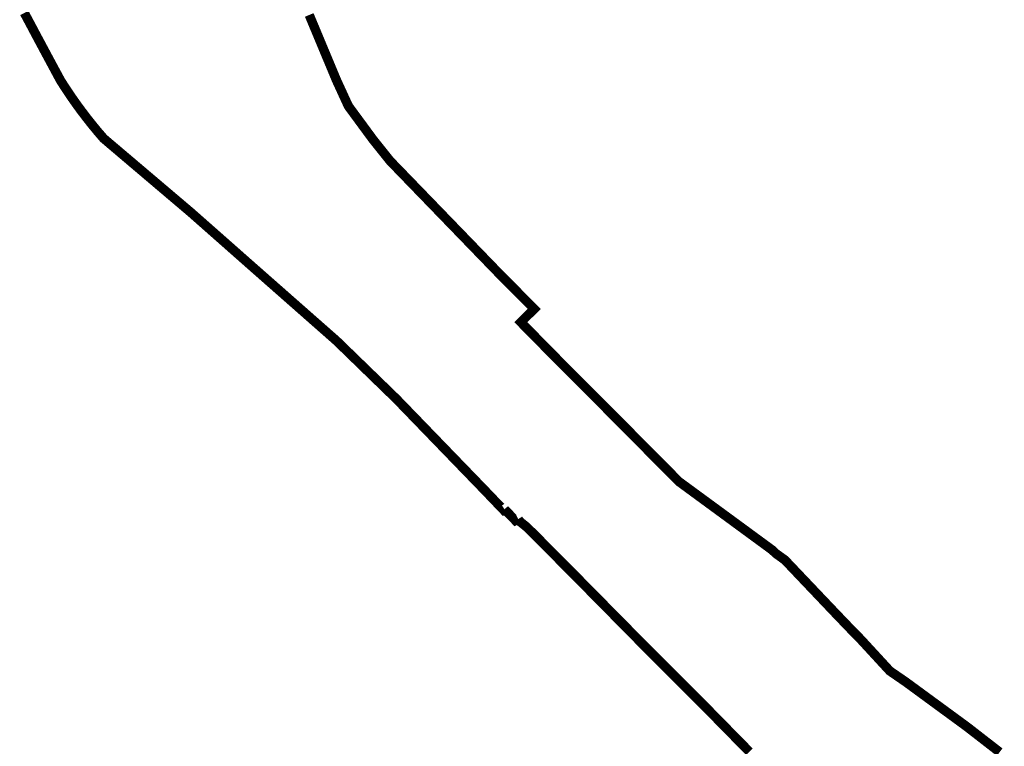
# Model space of a CAD drawing. Header units: metres. Extents: x 166223 to 168265, y 440780 to 445796.
# Tile 9 of 11: x 167022 to 167233, y 444543 to 444699. Entities that reach past the tile are written whole.
import ezdxf

# ---------------------------------------------------------------- set-up
doc = ezdxf.new("R2010")
doc.units = ezdxf.units.M
doc.header["$LTSCALE"] = 20
doc.layers.add('Beheergrens', color=10, linetype='Continuous')

msp = doc.modelspace()

# ---------------------------------------------------------------- linework, layer by layer
at = {"layer": 'Beheergrens', "const_width": 2}
for points in [[(167023.0225413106, 444700.0201312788), (167023.3318627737, 444699.4384222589), (167023.4980702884, 444699.1258528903), (167023.909905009, 444698.3523821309), (167024.2215004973, 444697.7669897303), (167024.4551448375, 444697.3280436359), (167024.7621187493, 444696.7500411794), (167025.0564811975, 444696.1951099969), (167025.3489999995, 444695.6450000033), (167025.5225339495, 444695.32133542), (167025.9239650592, 444694.5715025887), (167026.1874597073, 444694.0791687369), (167026.4006047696, 444693.6811045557), (167026.722347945, 444693.0802281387), (167027.0538565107, 444692.461125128), (167027.3244087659, 444691.9558600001), (167027.3323504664, 444691.9410286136), (167027.647023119, 444691.3533672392), (167027.9640969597, 444690.7612215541), (167028.0440000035, 444690.6120000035), (167028.2452879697, 444690.2389750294), (167028.4399278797, 444689.8782701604), (167028.4554959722, 444689.849419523), (167028.9393281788, 444688.9527861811), (167029.2612499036, 444688.3562037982), (167029.5477165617, 444687.8253264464), (167029.9347965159, 444687.1080608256), (167030.3295595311, 444686.376538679), (167030.6108294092, 444685.8553268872), (167030.7550000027, 444685.5879999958), (167031.0121244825, 444685.1863351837), (167031.3498367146, 444684.6587808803), (167031.6805316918, 444684.1421885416), (167031.800999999, 444683.9539999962), (167031.8542766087, 444683.8742827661), (167032.1739431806, 444683.395969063), (167032.2683110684, 444683.2547673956), (167032.5482510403, 444682.8358962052), (167032.8790000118, 444682.3410000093), (167033.0400888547, 444682.1103138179)], [(167129.370638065, 444633.8075613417), (167129.5065423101, 444633.9416948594), (167129.7862523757, 444634.2177604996), (167130.0640547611, 444634.4926649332), (167130.1100352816, 444634.5382511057), (167130.1588515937, 444634.5866487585), (167130.2148646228, 444634.642181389), (167130.2557265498, 444634.6826928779), (167130.3143174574, 444634.7407812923), (167130.3758728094, 444634.8018087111), (167130.4432701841, 444634.8686280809), (167130.4854970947, 444634.91049283), (167130.5477194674, 444634.9721815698), (167130.6970440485, 444635.1202254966), (167130.9946852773, 444635.4153140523), (167131.1710856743, 444635.590201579), (167131.4145615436, 444635.8315893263), (167131.7291721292, 444636.143501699), (167131.9757954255, 444636.3880098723), (167132.1628977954, 444636.5735075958), (167132.2340000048, 444636.6440000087), (167132.1521235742, 444636.7266033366), (167132.0783776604, 444636.801003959), (167131.1820514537, 444637.7052877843), (167130.8040181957, 444638.0866772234), (167130.4366493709, 444638.4573075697), (167130.3708319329, 444638.5237093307), (167129.8215825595, 444639.0778349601), (167129.4777110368, 444639.4247593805), (167129.116840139, 444639.7888340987), (167128.7837378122, 444640.12489371), (167128.5716641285, 444640.3388501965), (167128.2476123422, 444640.6657789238), (167127.8603422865, 444641.0564871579), (167127.3968464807, 444641.5240978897), (167127.1386237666, 444641.7846131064), (167126.9529026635, 444641.9719830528), (167126.3339487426, 444642.5964320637), (167125.9599306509, 444642.9737706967), (167125.6991436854, 444643.2368729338), (167125.4066777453, 444643.5319353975), (167124.8838740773, 444644.0593805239), (167124.5822644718, 444644.3636678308), (167124.2920736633, 444644.660516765), (167123.8987836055, 444645.0667456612), (167123.3404345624, 444645.6434638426), (167122.857342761, 444646.1424488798), (167122.470832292, 444646.5416751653), (167122.2131586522, 444646.8078260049), (167121.6875666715, 444647.3507018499), (167121.2796458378, 444647.7720387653), (167120.8918127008, 444648.1726303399), (167120.522533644, 444648.55405901), (167119.8668291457, 444649.2313367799), (167119.3846809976, 444649.7293480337), (167118.9650016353, 444650.162835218), (167118.4961726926, 444650.6470890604), (167118.0389781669, 444651.1193252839), (167117.7560812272, 444651.411529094), (167117.5455666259, 444651.6289692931), (167117.0499801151, 444652.1408598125), (167116.6561694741, 444652.5476261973), (167116.3069541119, 444652.9083301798), (167116.1724207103, 444653.0472895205), (167115.6045885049, 444653.6338025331), (167115.3009724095, 444653.9474075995), (167114.8876038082, 444654.3743770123), (167114.6721810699, 444654.5968876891), (167114.654333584, 444654.6153223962), (167114.2347867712, 444655.0486733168), (167113.9273238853, 444655.3662524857), (167113.5599248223, 444655.7457398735), (167113.3418474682, 444655.9709925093), (167112.8875490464, 444656.4402384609), (167112.5924088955, 444656.7450894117), (167112.2565747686, 444657.0919733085), (167112.0604412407, 444657.2945601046), (167111.5949922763, 444657.7753234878), (167111.2347955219, 444658.1473715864), (167110.9165393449, 444658.4760991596), (167110.491534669, 444658.9150865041), (167110.1562861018, 444659.2613644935), (167109.8501837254, 444659.5775373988), (167109.5875984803, 444659.8487614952), (167109.1188406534, 444660.3329411), (167108.7764908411, 444660.6865539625), (167108.4730767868, 444660.9999501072), (167108.2238720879, 444661.2573534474), (167107.7793758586, 444661.7164732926), (167107.7480890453, 444661.7487894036), (167107.3781930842, 444662.1308516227), (167107.0095319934, 444662.5116383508), (167106.9865296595, 444662.535396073), (167106.6703889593, 444662.8619384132), (167106.2402938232, 444663.3061829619), (167105.9509706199, 444663.6050238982), (167105.6401806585, 444663.9260385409), (167105.3733777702, 444664.2016189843), (167104.7836322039, 444664.8107666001), (167104.4241725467, 444665.1820521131), (167104.1091632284, 444665.5074249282), (167103.8205563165, 444665.8055267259), (167103.4774266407, 444666.1599450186), (167102.8705342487, 444666.786803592), (167102.4934478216, 444667.1762957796), (167102.1779752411, 444667.5021470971), (167101.9175190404, 444667.7711720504), (167101.547776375, 444668.1530788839), (167101.3610000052, 444668.3460000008), (167101.1640606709, 444668.5920930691), (167100.9402187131, 444668.8718033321), (167100.7112086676, 444669.1579715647), (167100.5586240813, 444669.348639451), (167100.3753142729, 444669.5777012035), (167100.1876166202, 444669.8122459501), (167099.9472459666, 444670.1126102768), (167099.7373444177, 444670.3749007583), (167099.5483560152, 444670.6110584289), (167099.5460323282, 444670.6139620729), (167099.4273165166, 444670.7623079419), (167099.2905848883, 444670.9331661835), (167099.1189443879, 444671.147646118), (167098.9555687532, 444671.3517983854), (167098.9505692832, 444671.3580456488), (167098.7601757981, 444671.5959591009), (167098.5745685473, 444671.8276305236), (167098.4649112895, 444671.9646963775), (167098.308634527, 444672.1600341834), (167098.2581444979, 444672.2231440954), (167098.146834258, 444672.3623833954), (167098.0064881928, 444672.5377581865), (167097.8467778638, 444672.73733031), (167097.7190000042, 444672.8969999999), (167097.6210471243, 444673.0300498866), (167097.5458772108, 444673.132155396), (167097.427277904, 444673.2932531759), (167097.2938030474, 444673.4745555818), (167097.1868464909, 444673.6198374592), (167097.161483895, 444673.6542881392), (167097.0593171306, 444673.7930606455), (167096.9286720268, 444673.9705150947), (167096.8144507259, 444674.1256612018), (167096.7059439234, 444674.2730453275), (167096.5796465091, 444674.4445943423), (167096.4682988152, 444674.5958372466), (167096.3152500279, 444674.8037224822), (167096.0992181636, 444675.097157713), (167095.9789848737, 444675.2604711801), (167095.8474989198, 444675.4390692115), (167095.7306554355, 444675.5977783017), (167095.4956852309, 444675.9169394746), (167095.370713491, 444676.0866892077), (167095.2168894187, 444676.2956292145), (167095.075359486, 444676.4878700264), (167094.8875301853, 444676.7429994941), (167094.7617078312, 444676.9139046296), (167094.5658248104, 444677.1799735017), (167094.3547831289, 444677.466632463), (167094.1875670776, 444677.6937628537), (167094.0233918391, 444677.9167628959), (167093.7972751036, 444678.2238983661), (167093.6499979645, 444678.4239456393), (167093.505394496, 444678.6203612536), (167093.349263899, 444678.8324342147), (167093.0621398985, 444679.2224361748), (167092.8814482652, 444679.4678705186), (167092.7146738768, 444679.6944009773), (167092.5688708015, 444679.8924460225), (167092.4330000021, 444680.0770000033), (167092.3530633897, 444680.2506831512), (167092.3041766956, 444680.3568810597), (167092.1583638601, 444680.6736342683), (167092.0286407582, 444680.9554352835), (167091.8667381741, 444681.3071406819), (167091.7278648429, 444681.6088190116), (167091.5902354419, 444681.9077951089), (167091.4867863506, 444682.1325203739), (167091.411710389, 444682.2958073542), (167091.2396848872, 444682.669450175), (167091.0894082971, 444682.9957649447), (167090.9569490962, 444683.283513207), (167090.8524480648, 444683.5105264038), (167090.7511919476, 444683.7304910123), (167090.6119659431, 444684.0329397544), (167090.4556263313, 444684.3725655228), (167090.3280680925, 444684.6496678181), (167090.3089730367, 444684.6911491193), (167090.1827927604, 444684.9652579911), (167090.0267307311, 444685.3042807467), (167089.9149999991, 444685.5470000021), (167089.79348341, 444685.8398037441), (167089.7895532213, 444685.8492738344), (167089.7148847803, 444686.0258936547), (167089.6559475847, 444686.1669306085), (167089.5534048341, 444686.412315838), (167089.4291060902, 444686.7097632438), (167089.3343186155, 444686.936590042), (167089.1247829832, 444687.4380096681), (167089.0082982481, 444687.7167580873), (167088.8811251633, 444688.0210837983), (167088.7866746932, 444688.2471041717), (167088.6498417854, 444688.5745458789), (167088.5056328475, 444688.9196384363), (167088.3873105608, 444689.2027841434), (167088.2955406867, 444689.4223898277), (167088.1832876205, 444689.6910118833), (167088.0580025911, 444689.9908194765), (167087.9491463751, 444690.2513128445), (167087.8545949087, 444690.4775748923), (167087.7436651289, 444690.7430303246), (167087.6262786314, 444691.023936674), (167087.5081841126, 444691.3065373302), (167087.3791655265, 444691.6152801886), (167087.3733746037, 444691.6291379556), (167087.2831725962, 444691.8449926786), (167087.1855698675, 444692.0785573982), (167087.0661184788, 444692.3644062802), (167086.9528290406, 444692.6355095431), (167086.8891288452, 444692.7879450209), (167086.7816725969, 444693.0450893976), (167086.6500240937, 444693.3601261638), (167086.5385381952, 444693.6269135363), (167086.4440458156, 444693.8530351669), (167086.3341027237, 444694.1161305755), (167086.2121480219, 444694.4079699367), (167086.101269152, 444694.6733046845), (167086.0437243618, 444694.8110101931), (167086.0004130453, 444694.9146553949), (167085.8138572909, 444695.361088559), (167085.670357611, 444695.7044873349), (167085.5308793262, 444696.0382628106), (167085.4305965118, 444696.278242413), (167085.2973471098, 444696.5971119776), (167085.1597310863, 444696.926431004), (167085.0729603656, 444697.1340757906), (167084.973318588, 444697.3725213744), (167084.8663853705, 444697.6284155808), (167084.7416156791, 444697.926992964), (167084.6350781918, 444698.1819401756), (167084.5294600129, 444698.4346874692), (167084.3615415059, 444698.8365211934), (167084.2493986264, 444699.1048822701), (167084.125589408, 444699.4011612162), (167084.0467594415, 444699.5898035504)], [(167033.0403097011, 444682.1099975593), (167033.0656645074, 444682.0736883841), (167033.0875438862, 444682.0423561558), (167033.0893319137, 444682.039795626), (167033.1223250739, 444681.9925480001), (167033.1585515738, 444681.9406700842), (167033.1929664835, 444681.8913864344), (167033.2278954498, 444681.841366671), (167033.2360861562, 444681.8296371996), (167033.2542181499, 444681.8036714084), (167033.2880023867, 444681.7552909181), (167033.3190147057, 444681.7108799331), (167033.356169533, 444681.6576726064), (167033.3794622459, 444681.6243164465), (167033.5987033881, 444681.3103536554), (167033.9900000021, 444680.7499999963), (167034.4322627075, 444680.1427601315), (167034.6328379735, 444679.8673643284), (167034.9338875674, 444679.4540142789), (167035.1319999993, 444679.1820000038), (167035.6362865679, 444678.5179224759), (167035.8818415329, 444678.19455963), (167035.9814687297, 444678.0633640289), (167036.3060000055, 444677.6360000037), (167036.6392064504, 444677.2150639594), (167036.9288342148, 444676.849180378), (167037.1947259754, 444676.5132822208), (167037.3855103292, 444676.2722664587), (167037.3938254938, 444676.2617619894), (167037.5100000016, 444676.1150000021), (167037.6932486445, 444675.892695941), (167037.9745755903, 444675.5514103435), (167038.219610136, 444675.2541520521), (167038.3008712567, 444675.1555719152), (167038.6250828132, 444674.7622617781), (167038.743999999, 444674.6180000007), (167038.9318352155, 444674.3992552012), (167039.2833192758, 444673.9899319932), (167039.5834008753, 444673.6404698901), (167040.0080000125, 444673.1460000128), (167040.5077646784, 444672.7222940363), (167041.1620745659, 444672.1675629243), (167041.7140256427, 444671.6996127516), (167042.3951487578, 444671.1221490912), (167042.9030101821, 444670.6915785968), (167043.3844769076, 444670.2833858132), (167043.8256195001, 444669.9093802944), (167044.3049534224, 444669.502995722), (167044.5773941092, 444669.2720175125), (167045.1500514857, 444668.7865123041), (167045.6768621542, 444668.339876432), (167046.1699998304, 444667.9217888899), (167046.7147140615, 444667.4599741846), (167047.168614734, 444667.0751522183), (167047.6247324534, 444666.6884506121), (167048.2406838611, 444666.1662402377), (167049.2250350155, 444665.3316965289), (167049.7288394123, 444664.9045656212), (167050.2760220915, 444664.4406581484), (167050.8062626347, 444663.9911143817), (167051.4307894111, 444663.4616337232), (167051.9675139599, 444663.0065927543), (167052.5584092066, 444662.5056252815), (167052.9646231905, 444662.1612326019), (167052.9715671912, 444662.1553454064), (167053.3928820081, 444661.7981500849), (167053.812858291, 444661.4420895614), (167054.3307592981, 444661.0030074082), (167054.7222909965, 444660.6710625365), (167055.1203481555, 444660.3335853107), (167055.48523378, 444660.0242312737), (167055.5539196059, 444659.9659986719), (167055.9047928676, 444659.6685244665), (167056.287330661, 444659.3442047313), (167056.936620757, 444658.7937294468), (167057.5473437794, 444658.2759517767), (167058.0331189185, 444657.8641062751), (167058.5082867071, 444657.4612538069), (167058.7150000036, 444657.2859999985), (167058.9184693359, 444657.1064804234), (167059.4488937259, 444656.638490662), (167059.9259378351, 444656.2175979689), (167060.3701648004, 444655.8256595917), (167060.8038904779, 444655.4429864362), (167061.2610280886, 444655.0396570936), (167061.7085366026, 444654.6448234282), (167062.1306665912, 444654.2723810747), (167062.4973360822, 444653.9488711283), (167062.8694759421, 444653.6205347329), (167062.8705152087, 444653.6196177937), (167063.2168939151, 444653.3140102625), (167063.8361423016, 444652.7676516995), (167064.3771782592, 444652.2902994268), (167064.8622090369, 444651.8623601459), (167065.2571025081, 444651.5139483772), (167065.8357676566, 444651.0033961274), (167066.4214353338, 444650.4866656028), (167066.9247318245, 444650.0426106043), (167067.347735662, 444649.6693972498), (167067.7200944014, 444649.3408677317), (167067.7226106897, 444649.3386476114), (167068.3510487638, 444648.7841810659), (167068.864189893, 444648.3314402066), (167069.2573323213, 444647.9845733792), (167069.6954339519, 444647.5980393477), (167070.4054827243, 444646.9715812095), (167070.9957485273, 444646.4508071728), (167071.4242277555, 444646.0727696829), (167071.7341275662, 444645.7993521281), (167072.0540623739, 444645.5170707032), (167072.1859412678, 444645.4009334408), (167072.264000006, 444645.3320000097), (167072.3666955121, 444645.2416116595), (167072.4827252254, 444645.1394870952), (167072.5736878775, 444645.0594255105), (167072.6368462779, 444645.0038360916), (167072.727272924, 444644.9242463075), (167073.8036508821, 444643.9768628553), (167074.532525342, 444643.3353376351), (167074.9249010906, 444642.9899846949), (167075.4818433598, 444642.4997870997), (167075.967017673, 444642.0727566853), (167076.474331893, 444641.6262396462), (167076.8742892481, 444641.2742136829), (167077.3471652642, 444640.8580077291), (167077.7106669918, 444640.5380685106), (167077.9774003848, 444640.303300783), (167079.0307947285, 444639.3761465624), (167079.6957830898, 444638.7908512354), (167080.4639470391, 444638.114745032), (167080.913705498, 444637.7188862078), (167081.562591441, 444637.1477635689), (167082.2421883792, 444636.5496103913), (167082.877952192, 444635.9900373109), (167083.5154257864, 444635.4289593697), (167084.1201783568, 444634.8966811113), (167084.7747941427, 444634.320515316), (167085.200179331, 444633.9461088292), (167085.8078426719, 444633.4112686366), (167086.263840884, 444633.0099178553), (167086.506445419, 444632.7963873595), (167087.0656476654, 444632.3042005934), (167087.7584362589, 444631.6944366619), (167088.407691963, 444631.1229885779), (167088.8218955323, 444630.7584236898), (167089.7418425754, 444629.948724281), (167089.9040000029, 444629.8060000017), (167090.3403067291, 444629.3826822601), (167090.873940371, 444628.8649350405), (167091.3457576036, 444628.407163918), (167091.3629965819, 444628.3904381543), (167091.8544456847, 444627.9136196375), (167092.4128220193, 444627.3718663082), (167092.9303324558, 444626.8697623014), (167093.4991333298, 444626.3178947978), (167093.5113121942, 444626.3060785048), (167093.7648044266, 444626.060132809), (167094.1693394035, 444625.6676409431), (167094.5979785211, 444625.2517625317), (167094.9530580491, 444624.9072538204), (167095.4061355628, 444624.467664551), (167095.6915906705, 444624.1907075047), (167096.1838512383, 444623.7131016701), (167096.7099811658, 444623.2026347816), (167097.1242813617, 444622.8006684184), (167097.5718423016, 444622.3664314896), (167098.0486182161, 444621.9038493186), (167098.4183916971, 444621.5450841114), (167098.7938638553, 444621.1807898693), (167099.3158765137, 444620.6743176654), (167099.8561217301, 444620.1501556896), (167100.3098078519, 444619.7099759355), (167100.6468069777, 444619.383009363), (167101.2643025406, 444618.7838968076), (167101.7306401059, 444618.3314422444), (167102.4603784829, 444617.6234283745), (167102.7019999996, 444617.3889999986), (167102.8884328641, 444617.1963566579), (167103.2512551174, 444616.8214480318), (167103.6083192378, 444616.4524893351), (167104.2600683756, 444615.7790290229), (167104.788274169, 444615.2332275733), (167105.414495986, 444614.586144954), (167105.9585695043, 444614.0239471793), (167106.4383445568, 444613.5281897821), (167106.5228597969, 444613.4408591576), (167106.8749330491, 444613.0770575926), (167107.2785097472, 444612.6600368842), (167107.6888036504, 444612.2360752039), (167108.1235379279, 444611.7868589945), (167108.4804102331, 444611.4180985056), (167108.7908978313, 444611.0972678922), (167109.3143057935, 444610.5564241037), (167109.7418740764, 444610.1146126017), (167110.1829419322, 444609.658851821), (167110.5657251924, 444609.2633172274), (167110.9097373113, 444608.9078453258), (167111.827254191, 444607.9597639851), (167112.5282025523, 444607.2354655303), (167113.0948597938, 444606.6499317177), (167113.7255597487, 444605.9982217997), (167114.4935583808, 444605.2046394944), (167115.1435799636, 444604.5329642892), (167115.4822815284, 444604.1829798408), (167116.0106803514, 444603.6369789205), (167116.5122079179, 444603.1187443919), (167117.3322202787, 444602.2714156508), (167117.9512121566, 444601.6318038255), (167118.5952198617, 444600.9663428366), (167119.0440930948, 444600.5025166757), (167119.5373677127, 444599.9928100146), (167120.1238580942, 444599.386782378), (167120.7579492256, 444598.7315683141), (167121.269137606, 444598.2033511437), (167121.5840000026, 444597.8780000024), (167124.1148326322, 444595.2353422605), (167124.3869057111, 444594.9512479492), (167125.1749656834, 444594.128362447), (167125.3150708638, 444593.9820678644), (167125.6890500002, 444593.5919000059), (167125.8938774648, 444593.7256960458)], [(167129.5064999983, 444633.9417000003), (167129.3706, 444633.807599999), (167137.4272999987, 444625.6270000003), (167145.7195000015, 444617.3332000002), (167149.7439991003, 444613.2775588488)], [(167221.4754591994, 444549.7173862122), (167221.416972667, 444549.7602324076), (167221.3605551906, 444549.8015628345), (167221.2801755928, 444549.8604474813), (167220.5984318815, 444550.3598806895), (167220.1439332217, 444550.6928382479), (167219.920878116, 444550.8562444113), (167219.180438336, 444551.3986772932), (167218.7115849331, 444551.7421508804), (167218.1839700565, 444552.1286720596), (167217.6880284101, 444552.4919900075), (167216.7276172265, 444553.1955700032), (167216.2010625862, 444553.5813144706), (167215.5317579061, 444554.0716350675), (167215.1651324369, 444554.3402182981), (167214.5747903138, 444554.7726923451), (167213.8553137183, 444555.2997679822), (167213.3078770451, 444555.7008102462), (167212.870236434, 444556.0214179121), (167212.2930688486, 444556.4442405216), (167211.8170000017, 444556.7930000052), (167211.6845508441, 444556.8838938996), (167210.9823463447, 444557.3657852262), (167210.4764491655, 444557.7129596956), (167210.0976600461, 444557.9729056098), (167209.7086787, 444558.2398459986), (167209.3382131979, 444558.4940797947), (167209.0864640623, 444558.6668438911), (167208.8049999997, 444558.8600000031), (167208.5970230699, 444559.0026438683), (167208.4230000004, 444559.1220000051), (167208.3555172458, 444559.1953793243), (167208.2618979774, 444559.2971789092), (167208.1844218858, 444559.3814247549), (167208.0110000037, 444559.570000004), (167207.645000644, 444559.9672584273), (167207.2297282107, 444560.4179982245), (167206.7486587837, 444560.9401545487), (167206.3596740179, 444561.3623615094), (167206.3488969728, 444561.3740589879), (167205.9580533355, 444561.7982835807), (167205.3942540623, 444562.4102355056), (167205.0646964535, 444562.7679397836), (167204.5203209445, 444563.3588089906), (167204.1342982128, 444563.7778009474), (167203.901868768, 444564.030081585), (167203.5138661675, 444564.4512225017), (167203.1432503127, 444564.8534917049), (167202.7534234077, 444565.2766127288), (167202.5120697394, 444565.5385797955), (167202.5101261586, 444565.5406893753), (167202.1449999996, 444565.9369999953), (167201.5410000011, 444566.5540000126), (167200.8753476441, 444567.2335400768), (167200.3807968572, 444567.7384088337), (167199.9070000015, 444568.2230000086), (167199.4619909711, 444568.6874162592), (167199.0287125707, 444569.1395903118), (167198.5946130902, 444569.592621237), (167198.3696608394, 444569.8273838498), (167198.0911810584, 444570.1180083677), (167197.9073638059, 444570.3098420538), (167197.1983081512, 444571.0498202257), (167196.8370060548, 444571.4268790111), (167196.499822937, 444571.7798077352), (167196.2285366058, 444572.0651278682), (167195.9475251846, 444572.3606761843), (167195.6303639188, 444572.6942443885), (167195.3217364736, 444573.0188373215), (167195.0099251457, 444573.3467788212), (167194.3292727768, 444574.0626417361), (167193.8536283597, 444574.5628915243), (167193.5216085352, 444574.9120869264), (167193.2107935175, 444575.238980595), (167192.7769303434, 444575.6952877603), (167192.2540247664, 444576.2452435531), (167191.8881726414, 444576.6300214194), (167191.5392801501, 444576.996962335), (167191.127336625, 444577.4302159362), (167190.7381571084, 444577.8395279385), (167190.3854308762, 444578.2105009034), (167190.0373397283, 444578.5765990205), (167189.7637358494, 444578.8643565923), (167189.4581407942, 444579.1857602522), (167189.2145354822, 444579.4419674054), (167188.9439640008, 444579.7265357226), (167188.6151065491, 444580.0724051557), (167188.3996586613, 444580.2989982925), (167188.3438202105, 444580.3577252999), (167188.0699563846, 444580.6457562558), (167187.6771600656, 444581.058872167), (167187.4451424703, 444581.3028921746), (167187.3458116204, 444581.4073614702), (167186.9730718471, 444581.7993832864), (167186.6783931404, 444582.1093059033), (167186.4454877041, 444582.3542596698), (167186.1478850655, 444582.667257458), (167185.9380000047, 444582.888000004), (167185.5526239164, 444583.1647270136), (167185.1518475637, 444583.4525125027), (167184.9704101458, 444583.5827972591), (167184.7955726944, 444583.7083975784), (167184.589926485, 444583.8561978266), (167184.3515682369, 444584.0275085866), (167184.2197186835, 444584.1222703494), (167184.0740000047, 444584.2270000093), (167183.8822508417, 444584.4036441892), (167183.6912048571, 444584.5796406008), (167183.5385469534, 444584.7202729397), (167183.4144859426, 444584.8345610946), (167183.2536328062, 444584.9827430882), (167183.1600000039, 444585.0690000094), (167182.9970828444, 444585.1885255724), (167182.8257863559, 444585.3141986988), (167182.6592609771, 444585.436371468), (167182.4339264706, 444585.6016900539), (167182.1350000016, 444585.8209999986), (167181.842061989, 444586.0357316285), (167181.6417152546, 444586.1825913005), (167181.4221797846, 444586.3435168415), (167181.1998097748, 444586.5065201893), (167181.0450000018, 444586.6200000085), (167180.6615871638, 444586.9017337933), (167180.2442874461, 444587.2079367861), (167179.7505522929, 444587.5701376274), (167179.3238618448, 444587.8830618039), (167179.0414096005, 444588.0902052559), (167178.3790000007, 444588.576000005), (167177.9690635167, 444588.8765766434), (167177.6428009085, 444589.1158013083), (167177.2238255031, 444589.4230055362), (167176.9219926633, 444589.644317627), (167176.2027622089, 444590.1716770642), (167175.8185986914, 444590.4533562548), (167175.482269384, 444590.6999621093), (167175.2046704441, 444590.9035052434), (167174.9002324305, 444591.1267275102), (167174.5837025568, 444591.3588158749), (167174.2831623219, 444591.5791801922), (167174.0480539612, 444591.7515680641), (167173.8413019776, 444591.903164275), (167173.6540949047, 444592.0404296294), (167173.4315583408, 444592.2035995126), (167173.2204918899, 444592.3583592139), (167172.8155426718, 444592.6552790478), (167172.6195950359, 444592.798953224), (167172.4088518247, 444592.9534758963), (167172.1926000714, 444593.1120375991), (167172.063000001, 444593.2069999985), (167171.6032499, 444593.5441659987), (167171.1415738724, 444593.8827444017), (167170.5999507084, 444594.2799533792), (167170.1456152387, 444594.6131463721), (167169.7298187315, 444594.9180762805), (167169.7263548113, 444594.9206165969), (167169.4682743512, 444595.1098833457), (167169.1340319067, 444595.3550044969), (167169.0789747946, 444595.3953813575), (167168.5434295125, 444595.7881306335), (167168.0787701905, 444596.1288947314), (167167.6196166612, 444596.4656210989), (167167.2462612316, 444596.7394262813), (167167.0254587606, 444596.9013547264), (167166.6588700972, 444597.1701974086), (167166.2847108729, 444597.4445920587), (167165.8428777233, 444597.7686163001), (167165.4236401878, 444598.0760697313), (167165.0661128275, 444598.3382671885), (167164.7330091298, 444598.5825369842), (167164.2839461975, 444598.9118543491), (167163.8902835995, 444599.2005442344), (167163.5494993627, 444599.4504561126), (167163.24197115, 444599.6759799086), (167162.9377729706, 444599.9824944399), (167162.5726140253, 444600.3504339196), (167162.2643901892, 444600.6610047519), (167161.7556267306, 444601.1736412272), (167161.3404310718, 444601.5920037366), (167160.9199677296, 444602.0156817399), (167160.6116121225, 444602.3264030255), (167160.2098150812, 444602.7312826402), (167159.971270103, 444602.9716577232), (167159.5574266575, 444603.3886761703), (167159.2225835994, 444603.7260881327), (167158.9676685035, 444603.9829589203), (167158.8767824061, 444604.0745422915), (167158.5328198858, 444604.4211436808), (167158.1808900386, 444604.7757735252), (167157.8344223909, 444605.1248992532), (167157.1583428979, 444605.806165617), (167156.7721490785, 444606.1953223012), (167156.3663231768, 444606.6042616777), (167156.0433758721, 444606.9296866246), (167155.5846955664, 444607.3918859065), (167155.3766468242, 444607.6015307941), (167155.0839647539, 444607.8964583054), (167154.7057483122, 444608.2775764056), (167154.3592003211, 444608.6267831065), (167154.0875836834, 444608.9004835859), (167153.8596718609, 444609.1301439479), (167153.5524985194, 444609.4396739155), (167153.1874504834, 444609.8075225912), (167152.8448208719, 444610.1527808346), (167152.4810956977, 444610.5192964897), (167152.2693505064, 444610.732666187), (167151.8722815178, 444611.1327814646), (167151.5255828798, 444611.4821399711), (167151.1921932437, 444611.8180873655), (167150.9286343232, 444612.0836682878), (167150.8966618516, 444612.1157822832), (167150.824000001, 444612.1890000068)], [(167128.822906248, 444591.6517891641), (167128.2219999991, 444591.3379999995), (167125.8938290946, 444593.7257700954)], [(167128.8229062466, 444591.6517891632), (167129.1359999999, 444591.1590000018), (167130.0203566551, 444590.4408758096), (167130.5989999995, 444589.9710000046), (167130.8260829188, 444589.7486852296), (167131.2438345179, 444589.3397053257), (167131.6431163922, 444588.9488073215), (167131.9473104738, 444588.6510005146), (167132.1229999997, 444588.4790000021), (167132.5217784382, 444588.0775325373), (167132.8563540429, 444587.7407008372), (167133.2832993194, 444587.3108765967), (167133.6803798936, 444586.9111184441), (167134.1072476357, 444586.4813722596), (167134.5309410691, 444586.0548218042), (167134.8276718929, 444585.7560900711), (167135.5723576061, 444585.0063828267), (167135.9630673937, 444584.6130383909), (167136.3304826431, 444584.2431456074), (167136.5909890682, 444583.9808825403), (167136.9123579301, 444583.6573466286), (167137.3061645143, 444583.2608845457), (167137.6457452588, 444582.9190139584), (167138.0544232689, 444582.5075801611), (167138.4614809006, 444582.0977776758), (167138.7911288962, 444581.7659067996), (167139.0120150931, 444581.543531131), (167139.4981138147, 444581.0541545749), (167139.9118634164, 444580.6376149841), (167140.3519822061, 444580.1945283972), (167140.5760000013, 444579.969000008), (167140.7635048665, 444579.778979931), (167141.141227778, 444579.3961902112), (167141.448353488, 444579.0849446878), (167141.8441336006, 444578.6838555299), (167142.233409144, 444578.2893582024), (167142.5111438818, 444578.0078978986), (167142.8348264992, 444577.6798733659), (167143.186334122, 444577.3236505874), (167143.462284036, 444577.0439990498), (167143.9581617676, 444576.5414695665), (167144.3754593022, 444576.1185743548), (167144.8091167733, 444575.6790997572), (167145.2609627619, 444575.2211926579), (167145.6748876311, 444574.8017153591), (167146.1152247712, 444574.3554714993), (167146.5341539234, 444573.9309227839), (167146.9198598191, 444573.5400429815), (167147.5260188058, 444572.9257529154), (167148.048330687, 444572.3964346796), (167148.3703379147, 444572.0701080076), (167148.3768643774, 444572.0634940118), (167148.7316133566, 444571.7039864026), (167149.5251991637, 444570.8997553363), (167150.3166718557, 444570.0976657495), (167150.8017112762, 444569.6061199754), (167151.2070701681, 444569.1953235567), (167151.7360617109, 444568.6592360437), (167152.3492724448, 444568.037799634), (167152.7728994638, 444567.6084900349), (167152.9227881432, 444567.4565907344), (167153.2078821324, 444567.1676724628), (167154.4420000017, 444565.9169999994), (167154.9109152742, 444565.4477206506), (167155.3340889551, 444565.0242184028), (167155.8200563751, 444564.5378736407), (167156.2432441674, 444564.1143572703), (167156.7308819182, 444563.6263408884), (167157.1623084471, 444563.194579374), (167157.5953937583, 444562.7611577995), (167157.6053105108, 444562.7512333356), (167158.0351026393, 444562.3211075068), (167158.5425790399, 444561.8132370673), (167159.0897160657, 444561.2656752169), (167159.575705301, 444560.779308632), (167159.9889635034, 444560.3657295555), (167160.3741083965, 444559.980285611), (167160.8914989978, 444559.4624933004), (167161.3857513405, 444558.967857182), (167161.8171752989, 444558.5360982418), (167162.2866395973, 444558.0662694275), (167162.7131051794, 444557.6394727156), (167163.2024068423, 444557.1497911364), (167163.6057405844, 444556.746144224), (167163.9793035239, 444556.3722912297), (167164.3776891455, 444555.9735962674), (167164.7479678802, 444555.6030300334), (167165.0868349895, 444555.2638998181), (167165.5496526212, 444554.80072283), (167166.0025919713, 444554.3474317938), (167166.5299044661, 444553.8197098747), (167166.9051428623, 444553.4441801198), (167167.2555778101, 444553.0934730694), (167167.2621847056, 444553.0868610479), (167167.900258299, 444552.4482920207), (167168.3845874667, 444551.9635867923), (167168.6090000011, 444551.7390000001), (167168.8373254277, 444551.5063881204), (167169.1975311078, 444551.1394201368), (167169.5202883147, 444550.8106036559), (167169.9332492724, 444550.3898899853), (167170.5229149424, 444549.7891542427), (167171.0356037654, 444549.2668404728), (167171.4501876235, 444548.8444734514), (167171.880969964, 444548.4056038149), (167171.9004751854, 444548.3857324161), (167172.1955212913, 444548.0851472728), (167172.5872018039, 444547.6861135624), (167173.4064188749, 444546.8515169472), (167174.2925402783, 444545.9487599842), (167174.8431955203, 444545.3877670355), (167175.247645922, 444544.9757236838), (167175.4917119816, 444544.7270756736), (167175.9337981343, 444544.2766900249), (167176.2290148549, 444543.9759310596), (167176.5079205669, 444543.6917893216), (167176.8244709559, 444543.3692961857), (167177.3766991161, 444542.8067007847), (167177.8761594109, 444542.2978638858), (167178.3310382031, 444541.8344454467)], [(167231.9445365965, 444541.7463107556), (167231.5311421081, 444542.0669824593), (167231.1185582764, 444542.3870253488), (167230.7910577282, 444542.6410688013), (167230.53424263, 444542.8402770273), (167230.1730274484, 444543.1204696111), (167229.2791589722, 444543.8138446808), (167228.8432254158, 444544.1520010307), (167228.2194100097, 444544.635898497), (167227.6541823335, 444545.0743490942), (167227.3235172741, 444545.3308480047), (167227.00124681, 444545.5808352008), (167226.5461894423, 444545.9338260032), (167226.0663343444, 444546.3060525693), (167225.4251124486, 444546.8034523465), (167225.2326459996, 444546.9527497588), (167225.1403343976, 444547.0243568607), (167225.1212081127, 444547.039193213), (167225.1045565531, 444547.052109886), (167225.0854873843, 444547.0669019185), (167225.0554880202, 444547.0901725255), (167225.0251073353, 444547.1137389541), (167224.9951141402, 444547.1370047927), (167224.9499999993, 444547.1720000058), (167224.8745373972, 444547.2272825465), (167224.8391601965, 444547.2531992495), (167224.8176014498, 444547.2689928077), (167224.7950417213, 444547.2855196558), (167224.7705439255, 444547.3034663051), (167224.7433492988, 444547.3233885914), (167224.7141125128, 444547.3448069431), (167224.6817084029, 444547.3685456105), (167224.6350973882, 444547.4026920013), (167224.6021206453, 444547.4268501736), (167224.5575877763, 444547.4594741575), (167224.5063538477, 444547.4970072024), (167224.4494979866, 444547.538658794), (167224.3996875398, 444547.5751490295), (167224.3487178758, 444547.6124884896), (167224.2320911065, 444547.6979271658), (167224.1622475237, 444547.7490933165), (167224.1089014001, 444547.7881737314), (167224.0310114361, 444547.8452345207), (167223.956943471, 444547.8994953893), (167223.8743145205, 444547.9600278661), (167223.8057783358, 444548.0102362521), (167223.7320226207, 444548.0642683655), (167223.6493917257, 444548.1248022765), (167223.5772076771, 444548.1776830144), (167223.4994438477, 444548.2346513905), (167223.4595118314, 444548.2639048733), (167223.3044446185, 444548.3775043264), (167222.8413075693, 444548.7167902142), (167222.6305754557, 444548.8711687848), (167222.5268391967, 444548.9471641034), (167222.3942875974, 444549.0442690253), (167222.3029034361, 444549.1112154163), (167222.1973843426, 444549.1885168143), (167222.1579348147, 444549.2174168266), (167222.1174282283, 444549.24709123), (167222.0370836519, 444549.3059502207), (167221.9535036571, 444549.3671794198), (167221.8839224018, 444549.4181534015), (167221.8500109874, 444549.4429963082), (167221.4739399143, 444549.7184992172)]]:
    msp.add_lwpolyline(points, dxfattribs=at)
at = {"layer": 'Beheergrens', "const_width": 2, "flags": 128}
msp.add_lwpolyline([(167149.7439991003, 444613.2775588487), (167150.824000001, 444612.1890000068)], dxfattribs=at)

doc.saveas('drawing.dxf')
